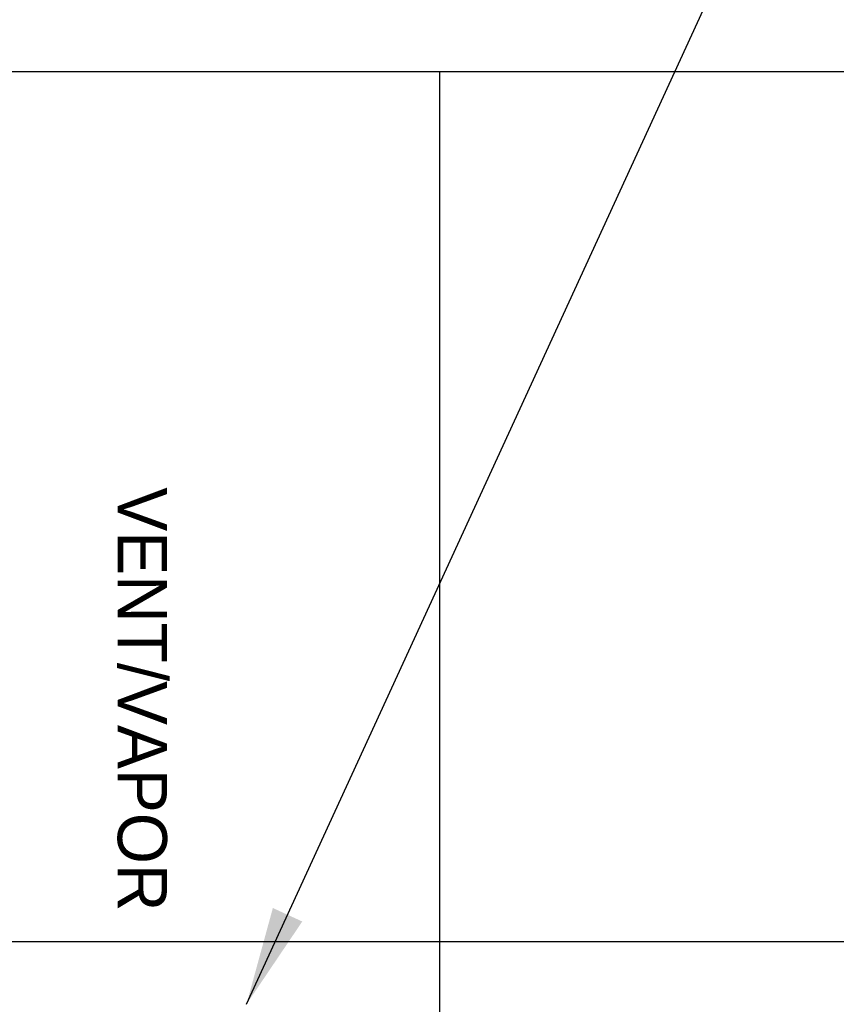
# Model space of a CAD drawing. Extents: x 2360 to 5106, y -824 to 622.
# Tile 120 of 124: x 3642 to 3680, y 504 to 549. Entities that reach past the tile are written whole.
import ezdxf

# ---------------------------------------------------------------- set-up
doc = ezdxf.new("R2010")
doc.units = 0
doc.header["$MEASUREMENT"] = 0
doc.layers.get('DEFPOINTS').update_dxf_attribs({"linetype": 'CONTINUOUS'})
doc.layers.add('TEXT', color=3, linetype='CONTINUOUS')
doc.styles.add('SIMPFRAC', font='simpfrac')
doc.styles.add('SIMPLEX', font='simplex')
doc.dimstyles.new('DIM48', dxfattribs={"dimscale": 48, "dimtxt": 0.09375, "dimasz": 0.09375, "dimexe": 0.0625, "dimexo": 0.0625, "dimgap": 0.0625, "dimtad": 1, "dimdec": 4, "dimzin": 3, "dimdsep": 46, "dimlunit": 4, "dimtxsty": 'SIMPLEX', "dimcen": 0, "dimclrd": 3, "dimclre": 3, "dimclrt": 3, "dimadec": 0, "dimazin": 0, "dimtfac": 1, "dimtdec": 4, "dimtofl": 0, "dimtmove": 2, "dimatfit": 3, "dimfxl": 1, "dimfrac": 2, "dimtolj": 1, "dimtzin": 3, "dimarcsym": 0})

msp = doc.modelspace()

# ---------------------------------------------------------------- linework, layer by layer
at = {"layer": 'DEFPOINTS'}
for p, q in [((3212.91667, 547.0545), (3829.67305, 547.0545)), ((3661.42379, 503.40712), (3661.42379, 547.04714)), ((3212.91667, 507.27099), (3829.67305, 507.27099))]:
    msp.add_line(p, q, dxfattribs=at)

# ---------------------------------------------------------------- texts
at = {"layer": 'TEXT', "linetype": 'Continuous', "style": 'SIMPFRAC'}
msp.add_text('VENT/VAPOR', height=2.25, rotation=270, dxfattribs=at).set_placement((3646.69907, 528.03474))

# ---------------------------------------------------------------- leaders
at = {"layer": 'TEXT'}
msp.add_leader([(3652.58835, 504.40048), (3694.81566, 596.37341), (3705.71948, 596.37341)], dimstyle='DIM48', override={"dimgap": 0.0625, "dimtad": 0}, dxfattribs=at)

doc.saveas('drawing.dxf')
